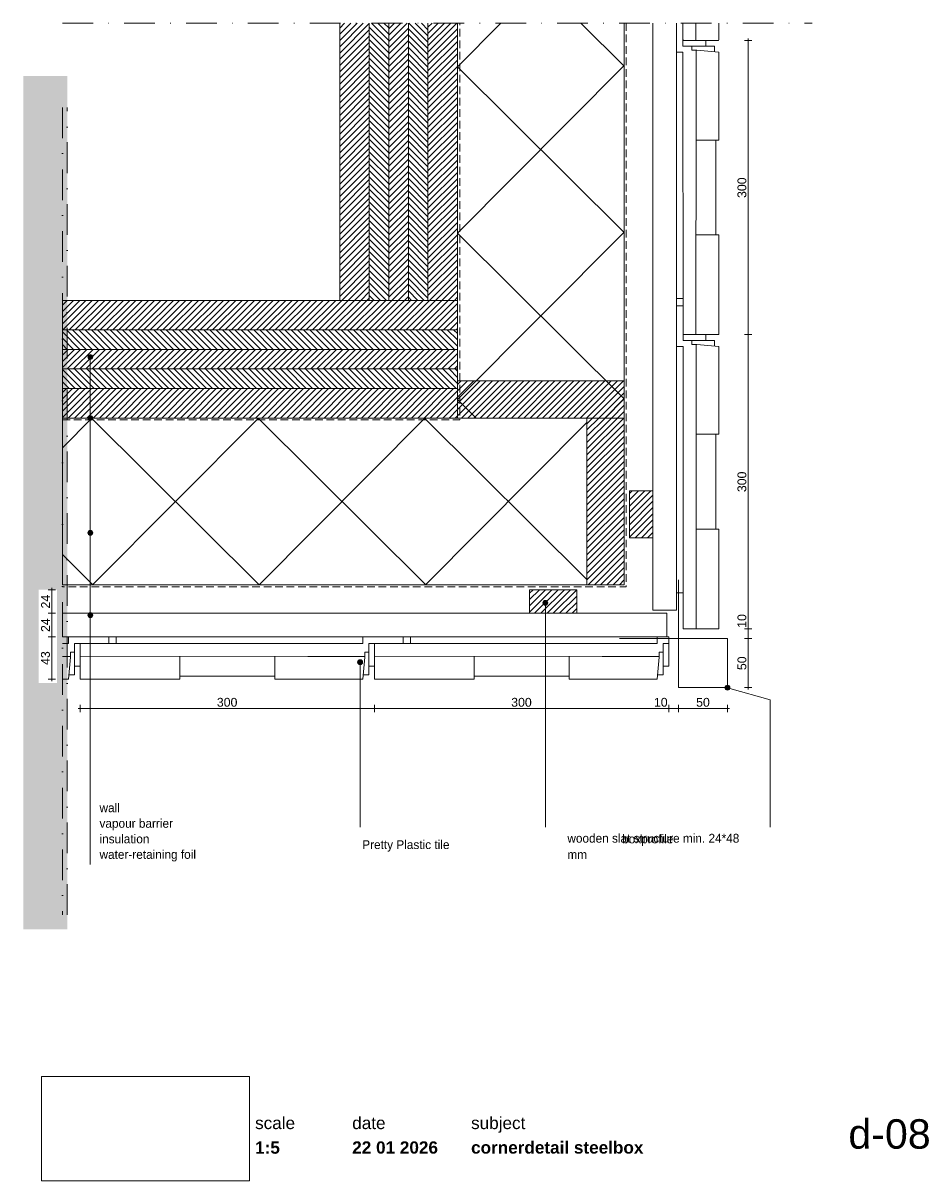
# Paper-space layout 'd-08 cornerdetail steelbox' of a CAD drawing. Header units: millimetres. Extents: x 10 to 195, y 11 to 247.
import ezdxf
from ezdxf.xclip import XClip

# ---------------------------------------------------------------- set-up
doc = ezdxf.new("R2010")
doc.units = ezdxf.units.MM
doc.header["$MEASUREMENT"] = 0
doc.header["$XCLIPFRAME"] = 0
for name, pattern in [('B0302', [12.51, 6.26, -3.125, 0, -3.125]), ('B0701', [2.3412, 1.56, -0.7812]), ('Wipeout_Contour', [1000, 0, -1000])]:
    doc.linetypes.add(name, pattern=pattern)
for name, color, linetype in [('#01', 7, 'Continuous'), ('Dim - 1_50_100', 7, 'Continuous'), ('Info - 1_50_100', 7, 'Continuous'), ('Info - 1_5_10', 7, 'Continuous'), ('Info - English', 7, 'Continuous')]:
    doc.layers.add(name, color=color, linetype=linetype)
doc.styles.add('GENERATED_STYLE_1', font='HelveticaNeue.ttc')
doc.styles.add('GENERATED_STYLE_2', font='HelveticaNeue.ttc')
doc.styles.add('GENERATED_STYLE_3', font='Helvetica.ttc')
doc.styles.add('GENERATED_STYLE_4', font='txt')
picture_1 = doc.add_image_def('image1.png', size_in_pixel=(317, 159))
pattern_1 = [(45, (-9268.4849, 2447.4338), (-0.6363961, 0.6363961), [])]
pattern_2 = [(315, (-9268.4849, 2447.4338), (0.6363961, 0.6363961), [])]

# ---------------------------------------------------------------- blocks, each defined once
blk = doc.blocks.new('Drawing_1_1', base_point=(-200, 60))
at = {"color": 2, "linetype": 'Continuous', "lineweight": 0}
for s, insert, char_height, attachment_point, style in [('\\A1;{\\pql;\\fHelvetica Neue|b0|i0|c0|p0;\\W1.000000;scale}', (57.28, 24.14), 2.5, 1, 'GENERATED_STYLE_1'), ('\\A1;{\\pql;\\fHelvetica Neue|b0|i0|c0|p0;\\W1.000000;date}', (77.08, 24.14), 2.5, 1, 'GENERATED_STYLE_1'), ('\\A1;{\\pql;\\fHelvetica Neue|b0|i0|c0|p0;\\W1.000000;subject}', (101.31, 24.14), 2.5, 1, 'GENERATED_STYLE_1'), ('\\A1;{\\pqr;\\fHelvetica Neue|b0|i0|c0|p0;\\W1.000000;d-08}', (195, 23.65), 6, 3, 'GENERATED_STYLE_1'), ('\\A1;{\\pql;\\fHelvetica Neue|b1|i0|c0|p0;\\W1.000000;1:5}', (57.28, 19.12), 2.5, 1, 'GENERATED_STYLE_2'), ('\\A1;{\\pql;\\fHelvetica Neue|b1|i0|c0|p0;\\W1.000000;22 01 2026}', (77.08, 19.14), 2.5, 1, 'GENERATED_STYLE_2'), ('\\A1;{\\pql;\\fHelvetica Neue|b1|i0|c0|p0;\\W1.000000;cornerdetail steelbox}', (101.31, 19.14), 2.5, 1, 'GENERATED_STYLE_2')]:
    blk.add_mtext(s, dxfattribs=dict(at, insert=insert, char_height=char_height, attachment_point=attachment_point, style=style))
at = {"color": 254, "linetype": 'Wipeout_Contour', "lineweight": 0, "ltscale": 174.062972}
blk.add_wipeout([(13.71, 11.09), (56.11, 11.09), (56.11, 32.35), (13.71, 32.35)], dxfattribs=at)
at = {"color": 9, "lineweight": 0}
image = blk.add_image(picture_1, insert=(13.71, 11.09), size_in_units=(42.4, 21.27), dxfattribs=at)
image.set_boundary_path([(-0.5, -0.5), (316.5, 158.5)])
blk = doc.blocks.new('Drawing_2_1', base_point=(-9268.48, 2447.43))
at = {"layer": '#01', "linetype": 'Continuous', "lineweight": 0, "true_color": 0x000000}
for points in [[(23.19, 179.12), (23.22, 178.93), (23.33, 178.77), (23.49, 178.66), (23.69, 178.62), (23.88, 178.66), (24.04, 178.77), (24.15, 178.93), (24.19, 179.12), (24.15, 179.31), (24.04, 179.47), (23.88, 179.58), (23.69, 179.62), (23.49, 179.58), (23.33, 179.47), (23.22, 179.31)], [(23.19, 166.68), (23.22, 166.49), (23.33, 166.33), (23.49, 166.22), (23.69, 166.18), (23.88, 166.22), (24.04, 166.33), (24.15, 166.49), (24.19, 166.68), (24.15, 166.87), (24.04, 167.03), (23.88, 167.14), (23.69, 167.18), (23.49, 167.14), (23.33, 167.03), (23.22, 166.87)], [(23.19, 143.27), (23.22, 143.08), (23.33, 142.92), (23.49, 142.81), (23.69, 142.77), (23.88, 142.81), (24.04, 142.92), (24.15, 143.08), (24.19, 143.27), (24.15, 143.46), (24.04, 143.62), (23.88, 143.73), (23.69, 143.77), (23.49, 143.73), (23.33, 143.62), (23.22, 143.46)], [(115.95, 128.97), (115.99, 128.77), (116.09, 128.61), (116.26, 128.5), (116.45, 128.47), (116.64, 128.5), (116.8, 128.61), (116.91, 128.77), (116.95, 128.97), (116.91, 129.16), (116.8, 129.32), (116.64, 129.43), (116.45, 129.47), (116.26, 129.43), (116.09, 129.32), (115.99, 129.16)], [(23.19, 126.45), (23.22, 126.26), (23.33, 126.1), (23.49, 125.99), (23.69, 125.95), (23.88, 125.99), (24.04, 126.1), (24.15, 126.26), (24.19, 126.45), (24.15, 126.64), (24.04, 126.81), (23.88, 126.92), (23.69, 126.95), (23.49, 126.92), (23.33, 126.81), (23.22, 126.64)], [(78.18, 116.87), (78.21, 116.68), (78.32, 116.51), (78.48, 116.4), (78.68, 116.37), (78.87, 116.4), (79.03, 116.51), (79.14, 116.68), (79.18, 116.87), (79.14, 117.06), (79.03, 117.22), (78.87, 117.33), (78.68, 117.37), (78.48, 117.33), (78.32, 117.22), (78.21, 117.06)], [(153.09, 111.68), (153.13, 111.49), (153.24, 111.32), (153.4, 111.22), (153.59, 111.18), (153.78, 111.22), (153.94, 111.32), (154.05, 111.49), (154.09, 111.68), (154.05, 111.87), (153.94, 112.03), (153.78, 112.14), (153.59, 112.18), (153.4, 112.14), (153.24, 112.03), (153.13, 111.87)]]:
    blk.add_hatch(color=18, dxfattribs=at).paths.add_polyline_path(points)
at = {"layer": 'Info - 1_50_100', "linetype": 'Continuous', "lineweight": 0, "true_color": 0x000000}
h = blk.add_hatch(dxfattribs=at)
h.set_pattern_fill('310_Naaldhout__01__0001', color=18, style=0, pattern_type=2)
h.set_pattern_definition(pattern_1)
h.paths.add_polyline_path([(80.52, 247.22), (74.52, 247.22), (74.52, 190.68), (80.52, 190.68)])
h = blk.add_hatch(dxfattribs=at)
h.set_pattern_fill('310_Naaldhout__02__0001', color=18, style=0, pattern_type=2)
h.set_pattern_definition(pattern_2)
h.paths.add_polyline_path([(84.52, 247.22), (80.52, 247.22), (80.52, 190.68), (84.52, 190.68)])
h = blk.add_hatch(dxfattribs=at)
h.set_pattern_fill('310_Naaldhout__01__0001', color=18, style=0, pattern_type=2)
h.set_pattern_definition(pattern_1)
h.paths.add_polyline_path([(88.52, 247.22), (84.52, 247.22), (84.52, 190.68), (88.52, 190.68)])
h = blk.add_hatch(dxfattribs=at)
h.set_pattern_fill('310_Naaldhout__02__0001', color=18, style=0, pattern_type=2)
h.set_pattern_definition(pattern_2)
h.paths.add_polyline_path([(92.52, 247.22), (88.52, 247.22), (88.52, 190.68), (92.52, 190.68)])
h = blk.add_hatch(dxfattribs=at)
h.set_pattern_fill('310_Naaldhout__01__0001', color=18, style=0, pattern_type=2)
h.set_pattern_definition(pattern_1)
h.paths.add_polyline_path([(98.52, 247.22), (92.52, 247.22), (92.52, 190.68), (98.52, 190.68)])
h = blk.add_hatch(dxfattribs=at)
h.set_pattern_fill('415_Isolatie_ruit_0001', color=18, style=0, pattern_type=2)
h.set_pattern_definition([(45.152, (98.517, 272.247), (-16.9703, 16.8807), []), (135.152, (98.517, 272.247), (16.9703, 17.0605), [])])
h.paths.add_polyline_path([(132.52, 247.22), (98.52, 247.22), (98.52, 166.68), (132.52, 166.68)])
h = blk.add_hatch(dxfattribs=at)
h.set_pattern_fill('310_Naaldhout__01__0001', color=18, style=0, pattern_type=2)
h.set_pattern_definition(pattern_1)
h.paths.add_polyline_path([(17.99, 184.68), (98.52, 184.68), (98.52, 190.68), (17.99, 190.68)])
h = blk.add_hatch(dxfattribs=at)
h.set_pattern_fill('310_Naaldhout__02__0001', color=18, style=0, pattern_type=2)
h.set_pattern_definition(pattern_2)
h.paths.add_polyline_path([(17.99, 180.68), (98.52, 180.68), (98.52, 184.68), (17.99, 184.68)])
h = blk.add_hatch(dxfattribs=at)
h.set_pattern_fill('310_Naaldhout__01__0001', color=18, style=0, pattern_type=2)
h.set_pattern_definition(pattern_1)
h.paths.add_polyline_path([(17.99, 176.68), (98.52, 176.68), (98.52, 180.68), (17.99, 180.68)])
h = blk.add_hatch(dxfattribs=at)
h.set_pattern_fill('310_Naaldhout__02__0001', color=18, style=0, pattern_type=2)
h.set_pattern_definition(pattern_2)
h.paths.add_polyline_path([(17.99, 172.68), (98.52, 172.68), (98.52, 176.68), (17.99, 176.68)])
h = blk.add_hatch(dxfattribs=at)
h.set_pattern_fill('310_Naaldhout__01__0001', color=18, style=0, pattern_type=2)
h.set_pattern_definition(pattern_1)
h.paths.add_polyline_path([(17.99, 166.68), (98.52, 166.68), (98.52, 172.68), (17.99, 172.68)])
h = blk.add_hatch(dxfattribs=at)
h.set_pattern_fill('310_Naaldhout__01__0001', color=18, style=0, pattern_type=2)
h.set_pattern_definition(pattern_1)
h.paths.add_polyline_path([(98.52, 166.68), (132.52, 166.68), (132.52, 174.28), (98.52, 174.28)])
h = blk.add_hatch(dxfattribs=at)
h.set_pattern_fill('415_Isolatie_ruit_0001', color=18, style=0, pattern_type=2)
h.set_pattern_definition([(135.152, (24.15, 132.68), (16.8807, 16.9703), []), (225.152, (24.15, 132.68), (-17.0605, 16.9703), [])])
h.paths.add_polyline_path([(17.99, 132.68), (124.92, 132.68), (124.92, 166.68), (17.99, 166.68)])
h = blk.add_hatch(dxfattribs=at)
h.set_pattern_fill('310_Naaldhout__01__0001', color=18, style=0, pattern_type=2)
h.set_pattern_definition(pattern_1)
h.paths.add_polyline_path([(132.52, 132.68), (132.52, 166.68), (124.92, 166.68), (124.92, 132.68)])
at = {"layer": 'Info - 1_5_10', "linetype": 'Continuous', "lineweight": 0, "true_color": 0x99a3a6}
h = blk.add_hatch(dxfattribs=at)
h.set_pattern_fill('310_Naaldhout__01__0001', color=253, style=0, pattern_type=2)
h.set_pattern_definition(pattern_1)
h.paths.add_polyline_path([(138.38, 151.85), (133.58, 151.85), (133.58, 142.25), (138.38, 142.25)])
h = blk.add_hatch(dxfattribs=at)
h.set_pattern_fill('310_Naaldhout__01__0001', color=253, style=0, pattern_type=2)
h.set_pattern_definition(pattern_1)
h.paths.add_polyline_path([(113.24, 126.85), (122.84, 126.85), (122.84, 131.65), (113.24, 131.65)])
at = {"layer": '#01', "color": 9, "linetype": 'Continuous', "lineweight": 0}
for p, q in [((23.69, 178.62), (23.69, 88.08)), ((23.69, 166.18), (23.69, 75.64)), ((23.69, 142.77), (23.69, 92.46)), ((116.45, 128.47), (116.45, 83.25)), ((23.69, 125.95), (23.69, 75.64)), ((78.68, 116.37), (78.68, 83.25))]:
    blk.add_line(p, q, dxfattribs=at)
at = {"layer": '#01', "color": 2, "linetype": 'B0701', "lineweight": 0, "flags": 128}
for points in [[(132.92, 247.22), (132.92, 132.25), (17.99, 132.25)], [(17.99, 166.28), (99, 166.28), (99, 247.22)]]:
    blk.add_lwpolyline(points, dxfattribs=at)
at = {"layer": '#01', "color": 9, "linetype": 'B0302', "lineweight": 0, "flags": 128}
blk.add_lwpolyline([(17.99, 229.99), (17.99, 65.33)], dxfattribs=at)
at = {"layer": '#01', "color": 9, "linetype": 'Continuous', "lineweight": 0, "flags": 128}
blk.add_lwpolyline([(154.07, 111.54), (162.27, 109.22), (162.27, 83.25)], dxfattribs=at)
at = {"layer": '#01', "color": 1, "linetype": 'Continuous', "lineweight": 0}
for centre in [(23.69, 179.12), (23.69, 166.68), (23.69, 143.27), (116.45, 128.97), (23.69, 126.45), (78.68, 116.87), (153.59, 111.68)]:
    blk.add_circle(centre, 0.5, dxfattribs=at)
at = {"color": 1, "linetype": 'Continuous', "lineweight": 0}
blk.add_line((141.6, 116.07), (141.6, 122.05), dxfattribs=at)
at = {"color": 1, "linetype": 'Continuous', "lineweight": 0, "flags": 128}
for points in [[(143.16, 247.22), (143.16, 242.47), (143.16, 241.44), (143.16, 241.29)], [(143.16, 247.22), (143.16, 242.47), (143.16, 241.44), (143.16, 241.29)], [(144.5, 247.22), (144.5, 242.51)], [(144.5, 247.22), (144.5, 244.18), (144.5, 243.99), (144.51, 243.83)], [(144.5, 247.22), (144.5, 244.18), (144.5, 243.99), (144.51, 243.83)], [(147.12, 243.68), (147.12, 247.22)], [(151.79, 247.22), (151.8, 244.18), (151.79, 244), (151.79, 243.83)], [(151.79, 247.22), (151.8, 244.18), (151.79, 244), (151.79, 243.83)], [(144.51, 243.83), (144.52, 243.68)], [(144.51, 243.83), (144.52, 243.68)], [(144.52, 243.68), (147.18, 243.68)], [(144.52, 243.68), (147.18, 243.68)], [(147.32, 243.68), (147.18, 243.68), (147.5, 243.68)], [(147.32, 243.68), (147.5, 243.68)], [(151.79, 243.83), (151.78, 243.68), (147.5, 243.68)], [(149.14, 242.52), (149.14, 243.68)], [(143.16, 241.29), (144.5, 241.29)], [(144.5, 242.51), (146.29, 242.52)], [(144.5, 241.29), (144.5, 241.19), (144.52, 184.18), (144.52, 183.99), (144.53, 183.83)], [(144.5, 241.29), (144.5, 241.19), (144.52, 184.18), (144.52, 183.99), (144.53, 183.83)], [(144.51, 242.51), (146.29, 242.52)], [(150.92, 242.48), (150.92, 242.52), (146.29, 242.52), (146.29, 242.47)], [(150.92, 242.48), (150.92, 242.52), (146.29, 242.52), (146.29, 242.47)], [(146.29, 241.7), (146.29, 242.47)], [(146.29, 241.7), (146.29, 242.47)], [(147.16, 241.7), (146.29, 241.7)], [(147.34, 241.7), (146.29, 241.7)], [(147.14, 183.68), (147.16, 230.29), (147.16, 238.74), (147.16, 241.7)], [(147.34, 241.7), (151.8, 241.29)], [(150.92, 242.48), (150.93, 241.37)], [(150.92, 242.48), (150.93, 241.37)], [(150.92, 242.48), (150.93, 241.37)], [(151.8, 241.29), (151.8, 241.19), (151.8, 224.36), (151.8, 223.85), (151.8, 223.49)], [(151.8, 241.29), (151.8, 241.19), (151.8, 224.36), (151.8, 223.85), (151.8, 223.49)], [(147.16, 230.09), (147.16, 230.29), (147.16, 238.74), (147.16, 238.94)], [(147.51, 223.38), (147.16, 223.38)], [(147.51, 223.38), (147.35, 223.38)], [(151.8, 223.49), (151.79, 223.41), (151.78, 223.38), (147.51, 223.38)], [(151.8, 223.49), (151.79, 223.41), (151.78, 223.38), (147.51, 223.38)], [(151.2, 223.38), (151.21, 204.01)], [(151.2, 223.38), (151.21, 204.01)], [(151.81, 203.9), (151.8, 203.99), (151.79, 204.01), (147.76, 204.01), (147.15, 204.01)], [(151.81, 203.9), (151.81, 203.47), (151.82, 184.18), (151.81, 184), (151.81, 183.83)], [(151.81, 203.9), (151.81, 203.47), (151.82, 184.18), (151.81, 184), (151.81, 183.83)], [(143.18, 191.04), (144.52, 191.04)], [(143.19, 189.4), (143.18, 189.05), (143.18, 182.47), (143.18, 181.44), (143.18, 181.29)], [(143.19, 189.4), (143.18, 189.05), (143.18, 182.47), (143.18, 181.44), (143.18, 181.29)], [(143.19, 189.4), (143.2, 189.55)], [(143.19, 189.4), (143.2, 189.55)], [(143.2, 189.55), (144.54, 189.55)], [(143.2, 189.55), (144.54, 189.55)], [(144.53, 189.4), (144.52, 189.05), (144.52, 182.51)], [(144.52, 182.51), (146.31, 182.52)], [(144.53, 183.83), (144.54, 183.68)], [(144.53, 183.83), (144.54, 183.68)], [(144.53, 182.51), (146.31, 182.52)], [(144.54, 183.68), (147.2, 183.68)], [(144.54, 183.68), (147.2, 183.68)], [(150.94, 182.48), (150.94, 182.52), (146.31, 182.52), (146.31, 182.47)], [(150.94, 182.48), (150.94, 182.52), (146.31, 182.52), (146.31, 182.47)], [(146.31, 181.7), (146.31, 182.47)], [(146.31, 181.7), (146.31, 182.47)], [(147.34, 183.68), (147.2, 183.68), (147.52, 183.68)], [(147.34, 183.68), (147.52, 183.68)], [(151.81, 183.83), (151.8, 183.68), (147.52, 183.68)], [(149.16, 182.52), (149.16, 183.68)], [(150.94, 182.48), (150.95, 181.37)], [(150.94, 182.48), (150.95, 181.37)], [(150.94, 182.48), (150.95, 181.37)], [(143.18, 181.29), (144.52, 181.29)], [(144.52, 181.29), (144.52, 181.19), (144.54, 124.18), (144.54, 123.99), (144.55, 123.83)], [(144.52, 181.29), (144.52, 181.19), (144.54, 124.18), (144.54, 123.99), (144.55, 123.83)], [(147.18, 181.7), (146.31, 181.7)], [(147.36, 181.7), (146.31, 181.7)], [(147.16, 123.68), (147.18, 170.29), (147.18, 178.74), (147.18, 181.7)], [(147.36, 181.7), (151.82, 181.29)], [(151.82, 181.29), (151.82, 181.19), (151.82, 164.36), (151.82, 163.85), (151.82, 163.49)], [(151.82, 181.29), (151.82, 181.19), (151.82, 164.36), (151.82, 163.85), (151.82, 163.49)], [(147.19, 170.09), (147.18, 170.29), (147.18, 178.74), (147.18, 178.94)], [(147.53, 163.38), (147.18, 163.38)], [(147.53, 163.38), (147.37, 163.38)], [(151.82, 163.49), (151.81, 163.41), (151.8, 163.38), (147.53, 163.38)], [(151.82, 163.49), (151.81, 163.41), (151.8, 163.38), (147.53, 163.38)], [(151.22, 163.38), (151.23, 144.01)], [(151.22, 163.38), (151.23, 144.01)], [(151.83, 143.9), (151.82, 143.99), (151.81, 144.01), (147.78, 144.01), (147.17, 144.01)], [(151.83, 143.9), (151.83, 143.47), (151.84, 124.18), (151.84, 124), (151.83, 123.83)], [(151.83, 143.9), (151.83, 143.47), (151.84, 124.18), (151.84, 124), (151.83, 123.83)], [(143.2, 131.04), (143.25, 131.04), (144.54, 131.04)], [(144.55, 123.83), (144.56, 123.68)], [(144.55, 123.83), (144.56, 123.68)], [(144.56, 123.68), (147.22, 123.68)], [(144.56, 123.68), (147.22, 123.68)], [(147.36, 123.68), (147.22, 123.68), (147.55, 123.68)], [(147.36, 123.68), (147.55, 123.68)], [(151.83, 123.83), (151.82, 123.68), (147.55, 123.68)], [(19.21, 120.71), (19.11, 120.71), (17.99, 120.71)], [(19.21, 120.71), (19.11, 120.71), (17.99, 120.71)], [(27.32, 122.04), (26.97, 122.05), (20.4, 122.05), (19.36, 122.05), (19.21, 122.05)], [(27.32, 122.04), (26.97, 122.05), (20.4, 122.05), (19.36, 122.05), (19.21, 122.05)], [(19.21, 122.05), (19.21, 120.71)], [(20.44, 120.71), (20.44, 118.92)], [(27.32, 120.7), (26.97, 120.71), (20.44, 120.71)], [(20.44, 120.71), (20.44, 118.92)], [(21.75, 120.7), (21.6, 120.69)], [(21.75, 120.7), (21.6, 120.69)], [(21.6, 120.69), (21.6, 118.03)], [(21.6, 120.69), (21.6, 118.03)], [(79.21, 120.71), (79.11, 120.71), (22.1, 120.71), (21.92, 120.71), (21.75, 120.7)], [(79.21, 120.71), (79.11, 120.71), (22.1, 120.71), (21.92, 120.71), (21.75, 120.7)], [(27.32, 122.04), (27.47, 122.03)], [(27.32, 122.04), (27.47, 122.03)], [(27.47, 122.03), (27.47, 120.69)], [(27.47, 122.03), (27.47, 120.69)], [(28.96, 122.05), (28.96, 120.71)], [(87.32, 122.04), (86.97, 122.05), (80.4, 122.05), (79.36, 122.05), (79.21, 122.05)], [(87.32, 122.04), (86.97, 122.05), (80.4, 122.05), (79.36, 122.05), (79.21, 122.05)], [(79.21, 122.05), (79.21, 120.71)], [(80.44, 120.71), (80.44, 118.92)], [(87.32, 120.7), (86.97, 120.71), (80.44, 120.71)], [(80.44, 120.71), (80.44, 118.92)], [(81.75, 120.7), (81.6, 120.69)], [(81.75, 120.7), (81.6, 120.69)], [(81.6, 120.69), (81.6, 118.03)], [(81.6, 120.69), (81.6, 118.03)], [(139.21, 120.71), (139.11, 120.71), (82.1, 120.71), (81.92, 120.71), (81.75, 120.7)], [(139.21, 120.71), (139.11, 120.71), (82.1, 120.71), (81.92, 120.71), (81.75, 120.7)], [(87.32, 122.04), (87.47, 122.03)], [(87.32, 122.04), (87.47, 122.03)], [(87.47, 122.03), (87.47, 120.69)], [(87.47, 122.03), (87.47, 120.69)], [(88.96, 122.05), (88.96, 122), (88.96, 120.71)], [(141.6, 122.05), (140.4, 122.05), (139.36, 122.05), (139.21, 122.05)], [(141.6, 122.05), (140.4, 122.05), (139.36, 122.05), (139.21, 122.05)], [(139.21, 122.05), (139.21, 120.71)], [(140.44, 120.71), (140.44, 118.92)], [(141.6, 120.71), (140.44, 120.71)], [(140.44, 120.71), (140.44, 118.92)], [(19.62, 118.92), (20.4, 118.92)], [(19.62, 118.05), (19.62, 118.92)], [(19.62, 118.92), (20.4, 118.92)], [(19.62, 117.87), (19.62, 118.92)], [(20.4, 114.29), (20.44, 114.29), (20.44, 118.92), (20.4, 118.92)], [(20.4, 114.29), (20.44, 114.29), (20.44, 118.92), (20.4, 118.92)], [(21.6, 118.09), (68.21, 118.05), (76.66, 118.05), (79.62, 118.05)], [(41.82, 113.42), (41.91, 113.43), (41.93, 113.44), (41.94, 117.46), (41.93, 118.08)], [(79.62, 118.92), (80.4, 118.92)], [(79.62, 118.05), (79.62, 118.92)], [(79.62, 118.92), (80.4, 118.92)], [(79.62, 117.87), (79.62, 118.92)], [(80.4, 114.29), (80.44, 114.29), (80.44, 118.92), (80.4, 118.92)], [(80.4, 114.29), (80.44, 114.29), (80.44, 118.92), (80.4, 118.92)], [(81.6, 118.09), (128.21, 118.05), (136.66, 118.05), (139.62, 118.05)], [(101.82, 113.42), (101.91, 113.43), (101.93, 113.44), (101.94, 117.46), (101.93, 118.08)], [(139.62, 118.92), (140.4, 118.92)], [(139.62, 118.05), (139.62, 118.92)], [(139.62, 118.92), (140.4, 118.92)], [(139.62, 117.87), (139.62, 118.92)], [(140.4, 114.29), (140.44, 114.29), (140.44, 118.92), (140.4, 118.92)], [(140.4, 114.29), (140.44, 114.29), (140.44, 118.92), (140.4, 118.92)], [(17.99, 118.05), (19.62, 118.05)], [(19.62, 117.87), (19.21, 113.41)], [(20.44, 116.07), (21.6, 116.07)], [(21.6, 117.89), (21.6, 118.03), (21.6, 117.71)], [(21.6, 117.89), (21.6, 117.71)], [(21.75, 113.42), (21.6, 113.43), (21.6, 117.71)], [(61.3, 117.71), (61.3, 118.06)], [(61.3, 117.71), (61.3, 117.87)], [(61.41, 113.42), (61.33, 113.43), (61.3, 113.44), (61.3, 117.71)], [(61.41, 113.42), (61.33, 113.43), (61.3, 113.44), (61.3, 117.71)], [(68.01, 118.05), (68.21, 118.05), (76.66, 118.05), (76.86, 118.05)], [(79.62, 117.87), (79.21, 113.41)], [(80.44, 116.07), (81.6, 116.07)], [(81.6, 117.89), (81.6, 118.03), (81.6, 117.71)], [(81.6, 117.89), (81.6, 117.71)], [(81.75, 113.42), (81.6, 113.43), (81.6, 117.71)], [(121.3, 117.71), (121.3, 118.06)], [(121.3, 117.71), (121.3, 117.87)], [(121.41, 113.42), (121.33, 113.43), (121.3, 113.44), (121.3, 117.71)], [(121.41, 113.42), (121.33, 113.43), (121.3, 113.44), (121.3, 117.71)], [(128.01, 118.05), (128.21, 118.05), (136.66, 118.05), (136.86, 118.05)], [(139.62, 117.87), (139.21, 113.41)], [(140.44, 116.07), (141.6, 116.07)], [(140.44, 116.07), (141.6, 116.07)], [(19.21, 113.41), (19.11, 113.41), (17.99, 113.41)], [(19.21, 113.41), (19.11, 113.41), (17.99, 113.41)], [(20.4, 114.29), (19.29, 114.29)], [(20.4, 114.29), (19.29, 114.29)], [(20.4, 114.29), (19.29, 114.29)], [(41.82, 113.42), (41.39, 113.41), (22.1, 113.41), (21.92, 113.42), (21.75, 113.42)], [(41.82, 113.42), (41.39, 113.41), (22.1, 113.41), (21.92, 113.42), (21.75, 113.42)], [(61.3, 114.01), (41.93, 114.01)], [(61.3, 114.01), (41.93, 114.01)], [(79.21, 113.41), (79.11, 113.41), (62.28, 113.41), (61.77, 113.42), (61.41, 113.42)], [(79.21, 113.41), (79.11, 113.41), (62.28, 113.41), (61.77, 113.42), (61.41, 113.42)], [(80.4, 114.29), (79.29, 114.29)], [(80.4, 114.29), (79.29, 114.29)], [(80.4, 114.29), (79.29, 114.29)], [(101.82, 113.42), (101.39, 113.41), (82.1, 113.41), (81.92, 113.42), (81.75, 113.42)], [(101.82, 113.42), (101.39, 113.41), (82.1, 113.41), (81.92, 113.42), (81.75, 113.42)], [(121.3, 114.01), (101.93, 114.01)], [(121.3, 114.01), (101.93, 114.01)], [(139.21, 113.41), (139.11, 113.41), (122.28, 113.41), (121.77, 113.42), (121.41, 113.42)], [(139.21, 113.41), (139.11, 113.41), (122.28, 113.41), (121.77, 113.42), (121.41, 113.42)], [(140.4, 114.29), (139.29, 114.29)], [(140.4, 114.29), (139.29, 114.29)], [(140.4, 114.29), (139.29, 114.29)]]:
    blk.add_lwpolyline(points, dxfattribs=at)
at = {"color": 3, "linetype": 'Continuous', "lineweight": 0, "flags": 128}
blk.add_lwpolyline([(131.59, 121.68), (153.59, 121.68), (153.59, 111.68), (143.59, 111.68), (143.59, 133.68)], dxfattribs=at)
at = {"layer": 'Dim - 1_50_100', "color": 1, "linetype": 'Continuous', "lineweight": 0}
for p, q in [((158.55, 243.68), (157.05, 243.68)), ((157.8, 243.68), (157.8, 244.08)), ((157.8, 183.68), (157.8, 243.68)), ((158.55, 183.68), (157.05, 183.68)), ((157.8, 123.68), (157.8, 183.68)), ((16.57, 131.65), (15.07, 131.65)), ((15.82, 131.65), (15.82, 132.05)), ((15.82, 126.85), (15.82, 131.65)), ((16.57, 126.85), (15.07, 126.85)), ((15.82, 122.04), (15.82, 126.85)), ((158.55, 123.68), (157.05, 123.68)), ((157.8, 121.68), (157.8, 123.68)), ((16.57, 122.04), (15.07, 122.04)), ((15.82, 113.41), (15.82, 122.04)), ((158.55, 121.68), (157.05, 121.68)), ((157.8, 111.68), (157.8, 121.68)), ((16.57, 113.41), (15.07, 113.41)), ((15.82, 113.01), (15.82, 113.41)), ((158.55, 111.68), (157.05, 111.68)), ((157.8, 111.28), (157.8, 111.68)), ((21.2, 107.41), (21.6, 107.41)), ((21.6, 106.66), (21.6, 108.16)), ((21.6, 107.41), (81.6, 107.41)), ((81.6, 106.66), (81.6, 108.16)), ((81.6, 107.41), (141.6, 107.41)), ((141.6, 106.66), (141.6, 108.16)), ((141.6, 107.41), (143.59, 107.41)), ((143.59, 106.66), (143.59, 108.16)), ((143.59, 107.41), (153.59, 107.41)), ((153.59, 106.66), (153.59, 108.16)), ((153.59, 107.41), (153.99, 107.41))]:
    blk.add_line(p, q, dxfattribs=at)
at = {"layer": 'Info - 1_50_100', "color": 9, "linetype": 'Continuous', "lineweight": 0, "flags": 128}
for points in [[(80.52, 247.22), (80.52, 190.68), (74.52, 190.68), (74.52, 247.22)], [(84.52, 247.22), (84.52, 190.68), (80.52, 190.68), (80.52, 247.22)], [(88.52, 247.22), (88.52, 190.68), (84.52, 190.68), (84.52, 247.22)], [(92.52, 247.22), (92.52, 190.68), (88.52, 190.68), (88.52, 247.22)], [(98.52, 247.22), (98.52, 190.68), (92.52, 190.68), (92.52, 247.22)], [(138.38, 247.22), (138.38, 127.48), (143.18, 127.48), (143.18, 247.22)]]:
    blk.add_lwpolyline(points, dxfattribs=at)
at = {"layer": 'Info - 1_50_100', "color": 4, "linetype": 'Continuous', "lineweight": 0, "flags": 128}
for points in [[(74.52, 247.22), (74.52, 190.68), (98.52, 190.68), (98.52, 247.22)], [(17.99, 190.68), (98.52, 190.68), (98.52, 166.68), (17.99, 166.68)]]:
    blk.add_lwpolyline(points, dxfattribs=at)
at = {"layer": 'Info - 1_50_100', "color": 1, "linetype": 'Continuous', "lineweight": 0, "flags": 128}
blk.add_lwpolyline([(132.52, 247.22), (132.52, 166.68), (98.52, 166.68), (98.52, 247.22)], dxfattribs=at)
at = {"layer": 'Info - 1_50_100', "color": 9, "linetype": 'Continuous', "lineweight": 0, "flags": 128}
for points in [[(17.99, 184.68), (17.99, 190.68), (98.52, 190.68), (98.52, 184.68)], [(17.99, 180.68), (17.99, 184.68), (98.52, 184.68), (98.52, 180.68)], [(17.99, 176.68), (17.99, 180.68), (98.52, 180.68), (98.52, 176.68)], [(17.99, 172.68), (17.99, 176.68), (98.52, 176.68), (98.52, 172.68)], [(17.99, 166.68), (17.99, 172.68), (98.52, 172.68), (98.52, 166.68)], [(17.99, 122.05), (17.99, 126.85), (141.2, 126.85), (141.2, 122.05)]]:
    blk.add_lwpolyline(points, close=True, dxfattribs=at)
at = {"layer": 'Info - 1_50_100', "color": 2, "linetype": 'Continuous', "lineweight": 0, "flags": 128}
for points in [[(98.52, 166.68), (98.52, 174.28), (132.52, 174.28), (132.52, 166.68)], [(132.52, 132.68), (124.92, 132.68), (124.92, 166.68), (132.52, 166.68)]]:
    blk.add_lwpolyline(points, close=True, dxfattribs=at)
at = {"layer": 'Info - 1_50_100', "color": 1, "linetype": 'Continuous', "lineweight": 0, "flags": 128}
blk.add_lwpolyline([(17.99, 132.68), (17.99, 166.68), (124.92, 166.68), (124.92, 132.68)], close=True, dxfattribs=at)
at = {"layer": 'Info - 1_5_10', "color": 4, "linetype": 'Continuous', "lineweight": 0, "flags": 128}
for points in [[(138.38, 151.85), (133.58, 151.85), (133.58, 142.25), (138.38, 142.25)], [(113.24, 126.85), (113.24, 131.65), (122.84, 131.65), (122.84, 126.85)]]:
    blk.add_lwpolyline(points, close=True, dxfattribs=at)
at = {"layer": 'Dim - 1_50_100', "color": 2, "linetype": 'Continuous', "lineweight": 0, "char_height": 1.8, "attachment_point": 7, "rotation": 90, "style": 'GENERATED_STYLE_3'}
for s, insert, width in [('\\A1;{\\pql;\\fHelvetica|b0|i0|c0|p0;\\W1.000000;300}', (157.44, 211.56), 4.2398), ('\\A1;{\\pql;\\fHelvetica|b0|i0|c0|p0;\\W1.000000;300}', (157.44, 151.56), 4.2398), ('\\A1;{\\pql;\\fHelvetica|b0|i0|c0|p0;\\W1.000000;24}', (15.46, 127.83), 2.8266), ('\\A1;{\\pql;\\fHelvetica|b0|i0|c0|p0;\\W1.000000;24}', (15.46, 123.03), 2.8266), ('\\A1;{\\pql;\\fHelvetica|b0|i0|c0|p0;\\W1.000000;10}', (157.44, 123.88), 2.8266), ('\\A1;{\\pql;\\fHelvetica|b0|i0|c0|p0;\\W1.000000;43}', (15.46, 116.31), 2.8266), ('\\A1;{\\pql;\\fHelvetica|b0|i0|c0|p0;\\W1.000000;50}', (157.44, 115.26), 2.8266)]:
    blk.add_mtext(s, dxfattribs=dict(at, insert=insert, width=width))
at = {"layer": 'Dim - 1_50_100', "color": 2, "linetype": 'Continuous', "lineweight": 0, "char_height": 1.8, "attachment_point": 7, "style": 'GENERATED_STYLE_3'}
for s, insert, width in [('\\A1;{\\pql;\\fHelvetica|b0|i0|c0|p0;\\W1.000000;300}', (49.48, 107.77), 4.2398), ('\\A1;{\\pql;\\fHelvetica|b0|i0|c0|p0;\\W1.000000;300}', (109.48, 107.77), 4.2398), ('\\A1;{\\pql;\\fHelvetica|b0|i0|c0|p0;\\W1.000000;10}', (138.58, 107.77), 2.8266), ('\\A1;{\\pql;\\fHelvetica|b0|i0|c0|p0;\\W1.000000;50}', (147.18, 107.77), 2.8266)]:
    blk.add_mtext(s, dxfattribs=dict(at, insert=insert, width=width))
at = {"layer": 'Info - English', "color": 2, "linetype": 'Continuous', "lineweight": 0, "insert": (25.56, 82.15), "char_height": 1.8, "attachment_point": 4, "line_spacing_factor": 1.05635, "style": 'GENERATED_STYLE_4'}
blk.add_mtext('\\A1;{\\pql;\\fWork Sans|b0|i0|c0|p0;\\W1.000000;wall\\P\\pql;\\fWork Sans|b0|i0|c0|p0;\\W1.000000;vapour barrier\\P\\pql;\\fWork Sans|b0|i0|c0|p0;\\W1.000000;insulation\\P\\pql;\\fWork Sans|b0|i0|c0|p0;\\W1.000000;water-retaining foil}', dxfattribs=at)
at = {"layer": 'Info - English', "color": 2, "linetype": 'Continuous', "lineweight": 0, "char_height": 1.8, "attachment_point": 4, "style": 'GENERATED_STYLE_4'}
for s, insert in [('\\A1;{\\pql;\\fWork Sans|b0|i0|c0|p0;\\W1.000000;Pretty Plastic tile }', (79.12, 79.39)), ('\\A1;{\\pql;\\fWork Sans|b0|i0|c0|p0;\\W1.000000;boxprofile}', (132.1, 80.55))]:
    blk.add_mtext(s, dxfattribs=dict(at, insert=insert))
at = {"layer": 'Info - English', "color": 2, "linetype": 'Continuous', "lineweight": 0, "insert": (120.94, 79.3), "char_height": 1.8, "width": 35.2414, "attachment_point": 4, "line_spacing_factor": 1.110307, "style": 'GENERATED_STYLE_4'}
blk.add_mtext('\\A1;{\\pql;\\fWork Sans|b0|i0|c0|p0;\\W1.000000;wooden slat structure min. 24*48 mm}', dxfattribs=at)

psp = doc.layouts.new('d-08 cornerdetail steelbox')

# ---------------------------------------------------------------- hatches: boundary and pattern name
at = {"layer": 'Info - 1_5_10', "linetype": 'Continuous', "lineweight": 0}
for points in [[(10, 236.47), (13.19, 236.47), (13.19, 62.37), (10, 62.37)], [(13.19, 236.47), (18.99, 236.47), (18.99, 131.64), (13.19, 131.64)], [(16.88, 236.47), (18.99, 236.47), (18.99, 62.37), (16.88, 62.37)], [(13.19, 112.65), (18.99, 112.65), (18.99, 62.37), (13.19, 62.37)]]:
    psp.add_hatch(color=255, dxfattribs=at).paths.add_polyline_path(points)

# ---------------------------------------------------------------- linework, layer by layer
at = {"layer": '#01', "color": 3, "linetype": 'B0302', "lineweight": 0}
for p, q in [((17.99, 247.22), (170.84, 247.22)), ((18.99, 65.33), (18.99, 229.99))]:
    psp.add_line(p, q, dxfattribs=at)

# ---------------------------------------------------------------- block references
at = {"color": 4, "linetype": 'Continuous', "lineweight": 0}
ref = psp.add_blockref('Drawing_2_1', (-9268.48, 2447.43), dxfattribs=at)
XClip(ref).set_block_clipping_path([(10, 60.8539686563), (200, 247.2172305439)])
ref = psp.add_blockref('Drawing_1_1', (-200, 60), dxfattribs=at)
XClip(ref).set_block_clipping_path([(-287.3178906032, -75.7273941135), (502.7286062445, 56.3449743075)])

doc.saveas('drawing.dxf')
